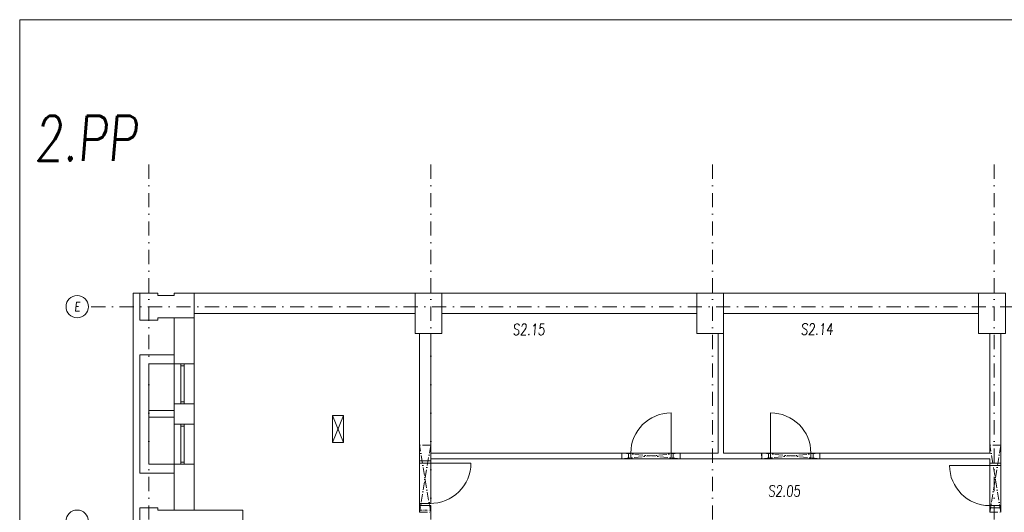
# Model space of a CAD drawing. Header units: millimetres. Extents: x 213386 to 459888, y 74252 to 208052.
# Tile 17 of 256: x 370888 to 392902, y 92932 to 103952. Entities that reach past the tile are written whole.
import ezdxf
from ezdxf.enums import TextEntityAlignment as Align

# ---------------------------------------------------------------- set-up
doc = ezdxf.new("R2010")
doc.units = ezdxf.units.MM
for name, pattern in [('ACAD_ISO10W100', [18.5, 12, -3, 0.5, -3]), ('ACAD_ISO12W100', [22, 12, -3, 0.5, -3, 0.5, -3]), ('ČERCHOVANÁ', [25.4, 12.7, -6.35, 0, -6.35])]:
    doc.linetypes.add(name, pattern=pattern)
for name, color, linetype, lineweight in [('LEGENDA', 255, 'Continuous', 0), ('NOVA', 255, 'Continuous', 0), ('NOVÁ TENKÁ', 255, 'Continuous', 0), ('NOVÁ TLUSTÁ', 255, 'Continuous', 0), ('OSY', 255, 'Continuous', 0), ('POPIS2', 255, 'Continuous', 0), ('SLOUPY', 255, 'Continuous', 0), ('TENKA', 255, 'Continuous', 0), ('TLUSTA', 255, 'Continuous', 0), ('vzt-tenká', 2, 'Continuous', 20), ('ŽB', 255, 'Continuous', 0)]:
    doc.layers.add(name, color=color, linetype=linetype, lineweight=lineweight)
doc.styles.add('CS-ROMANS', font='romans.shx', dxfattribs={"width": 0.75, "oblique": 5})

# ---------------------------------------------------------------- blocks, each defined once
blk = doc.blocks.new('P9')
at = {"layer": 'NOVÁ TLUSTÁ', "linetype": 'ACAD_ISO10W100', "ltscale": 15}
for p, q in [((307918, 124824), (307918, 124699)), ((307918, 124699), (309218, 124824)), ((309218, 124699), (307918, 124824)), ((309218, 124699), (309218, 124824))]:
    blk.add_line(p, q, dxfattribs=at)

msp = doc.modelspace()

# ---------------------------------------------------------------- linework, layer by layer
at = {"layer": 'LEGENDA', "ltscale": 20}
for centre in [(372174.222, 97532.154), (372174.222, 92732.154)]:
    msp.add_circle(centre, 250, dxfattribs=at)
at = {"layer": 'NOVA'}
for p, q in [((386501.638, 94797.154), (386501.638, 96267.154)), ((386626.638, 96267.154), (386626.638, 94797.154))]:
    msp.add_line(p, q, dxfattribs=at)
at = {"layer": 'NOVA', "color": 6, "linetype": 'ACAD_ISO12W100', "ltscale": 5}
for p, q in [((384351.638, 94257.154), (384351.638, 94132.154)), ((385651.638, 94132.154), (385651.638, 94257.154)), ((387476.638, 94257.154), (387476.638, 94132.154))]:
    msp.add_line(p, q, dxfattribs=at)
at = {"layer": 'NOVA', "color": 6}
msp.add_line((388576.638, 94257.154), (388569.138, 94257.154), dxfattribs=at)
at = {"layer": 'NOVA', "linetype": 'ACAD_ISO12W100', "ltscale": 5}
msp.add_line((379826.638, 92982.154), (380076.638, 92982.154), dxfattribs=at)
at = {"layer": 'NOVA'}
for points in [[(386501.638, 96932.154), (386501.638, 96267.154)], [(386626.638, 96932.154), (386626.638, 96267.154)], [(379826.638, 94082.154), (380076.638, 94082.154)], [(379826.638, 94032.154), (380076.638, 94032.154)], [(380076.638, 94032.154), (380076.638, 93132.154)], [(379826.638, 93082.154), (379826.638, 93982.154)], [(379826.638, 93132.154), (380076.638, 93132.154)], [(379826.638, 93082.154), (380076.638, 93082.154)]]:
    msp.add_lwpolyline(points, dxfattribs=at)
at = {"layer": 'NOVÁ TENKÁ', "ltscale": 5}
for p, q in [((374341.638, 96257.154), (374341.638, 95357.154)), ((374491.638, 96257.154), (374491.638, 95357.154)), ((374566.638, 96257.154), (374566.638, 95357.154)), ((374791.638, 96257.154), (374791.638, 95357.154)), ((374341.638, 94907.154), (374341.638, 94007.154)), ((374491.638, 94907.154), (374491.638, 94007.154)), ((374566.638, 94907.154), (374566.638, 94007.154)), ((374791.638, 94907.154), (374791.638, 94007.154)), ((388751.638, 94257.154), (388776.638, 94257.154)), ((380076.638, 94032.154), (380976.638, 94032.154)), ((388576.638, 94132.154), (388569.138, 94132.154)), ((392576.638, 94032.154), (392576.638, 93032.154)), ((392826.638, 93032.154), (392826.638, 94032.154)), ((392576.638, 93982.154), (391676.638, 93982.154)), ((392576.638, 93982.154), (392826.638, 93982.154)), ((392576.638, 93082.154), (392826.638, 93082.154))]:
    msp.add_line(p, q, dxfattribs=at)
at = {"layer": 'NOVÁ TENKÁ'}
msp.add_lwpolyline([(373576.638, 97832.154), (373426.638, 97832.154), (373426.638, 78032.154), (373576.638, 78032.154)], dxfattribs=at)
at = {"layer": 'NOVÁ TENKÁ', "ltscale": 5}
for points in [[(374491.638, 96257.154), (374566.638, 96257.154), (374566.638, 96207.154), (374491.638, 96207.154)], [(374491.638, 95357.154), (374566.638, 95357.154), (374566.638, 95407.154), (374491.638, 95407.154)], [(374491.638, 94907.154), (374566.638, 94907.154), (374566.638, 94857.154), (374491.638, 94857.154)], [(374491.638, 94007.154), (374566.638, 94007.154), (374566.638, 94057.154), (374491.638, 94057.154)]]:
    msp.add_lwpolyline(points, close=True, dxfattribs=at)
for points in [[(385451.638, 94257.154), (385451.638, 95157.154, 0.414213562), (384551.638, 94257.154)], [(387676.638, 94257.154), (387676.638, 95157.154, -0.414213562), (388576.638, 94257.154)]]:
    msp.add_lwpolyline(points, format="xyb", dxfattribs=at)
for points in [[(384501.638, 94257.154), (384501.638, 94132.154)], [(385501.638, 94257.154), (384501.638, 94257.154)], [(384551.638, 94257.154), (384551.638, 94132.154)], [(385451.638, 94257.154), (385451.638, 94132.154)], [(385501.638, 94257.154), (385501.638, 94132.154)], [(387626.638, 94257.154), (387626.638, 94132.154)], [(387626.638, 94257.154), (388626.638, 94257.154)], [(387676.638, 94257.154), (387676.638, 94132.154)], [(388576.638, 94257.154), (388576.638, 94132.154)], [(388626.638, 94257.154), (388626.638, 94132.154)], [(384501.638, 94132.154), (385501.638, 94132.154)], [(388626.638, 94132.154), (387626.638, 94132.154)]]:
    msp.add_lwpolyline(points, dxfattribs=at)
for centre, start, end in [((380076.638, 94032.154), 268.7804881, 0), ((392576.638, 93982.154), 180, 270)]:
    msp.add_arc(centre, 900, start, end, dxfattribs=at)
at = {"layer": 'NOVÁ TLUSTÁ', "linetype": 'ACAD_ISO10W100', "ltscale": 15}
for p, q in [((380076.638, 94433.15), (379826.638, 94433.15)), ((380076.638, 92933.15), (379826.638, 94433.15)), ((380076.638, 94433.15), (379826.638, 92933.15)), ((392826.638, 94433.15), (392576.638, 94433.15)), ((392826.638, 92933.15), (392576.638, 94433.15)), ((392826.638, 94433.15), (392576.638, 92933.15)), ((379826.638, 92933.15), (380076.638, 92933.15)), ((392576.638, 92933.15), (392826.638, 92933.15))]:
    msp.add_line(p, q, dxfattribs=at)
at = {"layer": 'NOVÁ TLUSTÁ'}
for p, q in [((386501.638, 94257.154), (385501.638, 94257.154)), ((388776.638, 94257.154), (392576.638, 94257.154)), ((386464.138, 94132.154), (385501.638, 94132.154))]:
    msp.add_line(p, q, dxfattribs=at)
at = {"layer": 'NOVÁ TLUSTÁ', "color": 6, "linetype": 'ACAD_ISO12W100', "ltscale": 5}
msp.add_line((388776.638, 94132.154), (388776.638, 94257.154), dxfattribs=at)
at = {"layer": 'NOVÁ TLUSTÁ', "ltscale": 5}
for p, q in [((392576.638, 94132.154), (392576.638, 94032.154)), ((392576.638, 94032.154), (392826.638, 94032.154)), ((392826.638, 94132.154), (392826.638, 94032.154)), ((392576.638, 93032.154), (392576.638, 92932.154)), ((392576.638, 93032.154), (392826.638, 93032.154)), ((392826.638, 93032.154), (392826.638, 92932.154))]:
    msp.add_line(p, q, dxfattribs=at)
at = {"layer": 'NOVÁ TLUSTÁ'}
for points in [[(379826.638, 96932.154), (379826.638, 93982.154)], [(380076.638, 96932.154), (380076.638, 94257.154)], [(392576.638, 96932.154), (392576.638, 94257.154)], [(392826.638, 95057.154), (392826.638, 96932.154)], [(392826.638, 94132.154), (392826.638, 95057.154)], [(386501.638, 94797.154), (386501.638, 94257.154)], [(386626.638, 94797.154), (386626.638, 94257.154), (387626.638, 94257.154)], [(384501.638, 94257.154), (380076.638, 94257.154)], [(388626.638, 94257.154), (391009.138, 94257.154)], [(384501.638, 94132.154), (380076.638, 94132.154)], [(380076.638, 94132.154), (380076.638, 93982.154)], [(386464.138, 94132.154), (386464.138, 94132.154), (387626.638, 94132.154)], [(388626.638, 94132.154), (392576.638, 94132.154)], [(379826.638, 93082.154), (379826.638, 92932.154)], [(380076.638, 93082.154), (380076.638, 92932.154)]]:
    msp.add_lwpolyline(points, dxfattribs=at)
at = {"layer": 'OSY', "linetype": 'ČERCHOVANÁ', "ltscale": 25}
for p, q in [((373776.638, 100709.563), (373776.638, 76457.929)), ((380076.638, 100709.563), (380076.638, 76457.929)), ((386376.638, 100709.563), (386376.638, 76457.929)), ((392676.638, 100709.563), (392676.638, 76457.929)), ((400113.194, 97532.154), (372474.222, 97532.154)), ((400113.194, 97532.154), (372474.222, 97532.154))]:
    msp.add_line(p, q, dxfattribs=at)
at = {"layer": 'SLOUPY'}
for points in [[(373576.638, 97832.154), (373576.638, 97232.154), (373976.638, 97232.154), (373976.638, 97282.154), (374791.638, 97282.154), (374791.638, 97832.154), (374341.638, 97832.154), (374341.638, 97782.154), (373976.638, 97782.154), (373976.638, 97832.154)], [(379726.638, 97832.154), (379726.638, 96932.154), (380326.638, 96932.154), (380326.638, 97832.154)], [(386026.638, 97832.154), (386026.638, 96932.154), (386626.638, 96932.154), (386626.638, 97832.154)], [(392326.638, 97832.154), (392326.638, 96932.154), (392926.638, 96932.154), (392926.638, 97832.154)]]:
    msp.add_lwpolyline(points, close=True, dxfattribs=at)
at = {"layer": 'TENKA'}
for p, q in [((377879.138, 94494.654), (378129.138, 95094.654)), ((377879.138, 95094.654), (378129.138, 94494.654))]:
    msp.add_line(p, q, dxfattribs=at)
at = {"layer": 'TENKA', "ltscale": 5}
msp.add_lwpolyline([(374341.638, 96457.154), (373576.638, 96457.154), (373576.638, 93807.154), (374341.638, 93807.154)], dxfattribs=at)
at = {"layer": 'TENKA'}
msp.add_lwpolyline([(378129.138, 94494.654), (377879.138, 94494.654), (377879.138, 95094.654), (378129.138, 95094.654)], close=True, dxfattribs=at)
at = {"layer": 'TLUSTA'}
for p, q in [((374791.638, 96257.154), (374341.638, 96257.154)), ((374791.638, 95357.154), (374341.638, 95357.154)), ((374341.638, 95207.154), (373776.638, 95207.154)), ((374341.638, 95057.154), (373776.638, 95057.154)), ((374791.638, 94907.154), (374341.638, 94907.154)), ((374791.638, 94007.154), (374341.638, 94007.154))]:
    msp.add_line(p, q, dxfattribs=at)
for points in [[(374791.638, 97832.154), (379726.638, 97832.154)], [(380326.638, 97832.154), (386026.638, 97832.154)], [(386626.638, 97832.154), (392326.638, 97832.154)], [(374791.638, 97382.154), (379726.638, 97382.154)], [(380326.638, 97382.154), (386026.638, 97382.154)], [(386626.638, 97382.154), (392326.638, 97382.154)], [(374341.638, 96257.154), (374341.638, 97282.154)], [(374791.638, 96257.154), (374791.638, 97282.154)], [(374341.638, 96257.154), (373776.638, 96257.154), (373776.638, 94007.154), (374341.638, 94007.154)], [(374341.638, 94907.154), (374341.638, 95357.154)], [(374791.638, 94907.154), (374791.638, 95357.154)], [(374341.638, 92982.154), (374341.638, 94007.154)], [(374791.638, 92982.154), (374791.638, 94007.154)]]:
    msp.add_lwpolyline(points, dxfattribs=at)
at = {"layer": 'vzt-tenká'}
for p, q in [((412888.036, 103952.119), (370888.036, 103952.119)), ((370888.036, 103952.119), (370888.036, 74252.119))]:
    msp.add_line(p, q, dxfattribs=at)
at = {"layer": 'ŽB'}
msp.add_lwpolyline([(375876.638, 92982.154), (375876.638, 92482.154), (373976.638, 92482.154), (373976.638, 92432.154), (373576.638, 92432.154), (373576.638, 93032.154), (373977.638, 93032.154), (373977.638, 92982.154), (375876.638, 92982.154)], dxfattribs=at)

# ---------------------------------------------------------------- block references
at = {"layer": 'NOVÁ TLUSTÁ', "color": 6}
for p in [(76433.995, -30567.168), (79558.995, -30567.168)]:
    msp.add_blockref('P9', p, dxfattribs=at)

# ---------------------------------------------------------------- texts
at = {"layer": 'LEGENDA', "ltscale": 20, "style": 'CS-ROMANS', "oblique": 5, "width": 0.75}
msp.add_text('E', height=200, dxfattribs=at).set_placement((372174.222, 97532.154), align=Align.MIDDLE)
at = {"layer": 'POPIS2', "ltscale": 15, "style": 'CS-ROMANS', "oblique": 5, "width": 0.75}
for s, p in [('S2.15', (381907.053, 96896.732)), ('S2.14', (388349.871, 96905.126)), ('S2.05', (387618.743, 93284.038))]:
    msp.add_text(s, height=250, dxfattribs=at).set_placement(p)
at = {"layer": 'TENKA', "color": 3, "ltscale": 15, "style": 'CS-ROMANS', "oblique": 5, "width": 0.75}
msp.add_text('2.PP', height=1000, dxfattribs=at).set_placement((371212.014, 100797.605))

doc.saveas('drawing.dxf')
